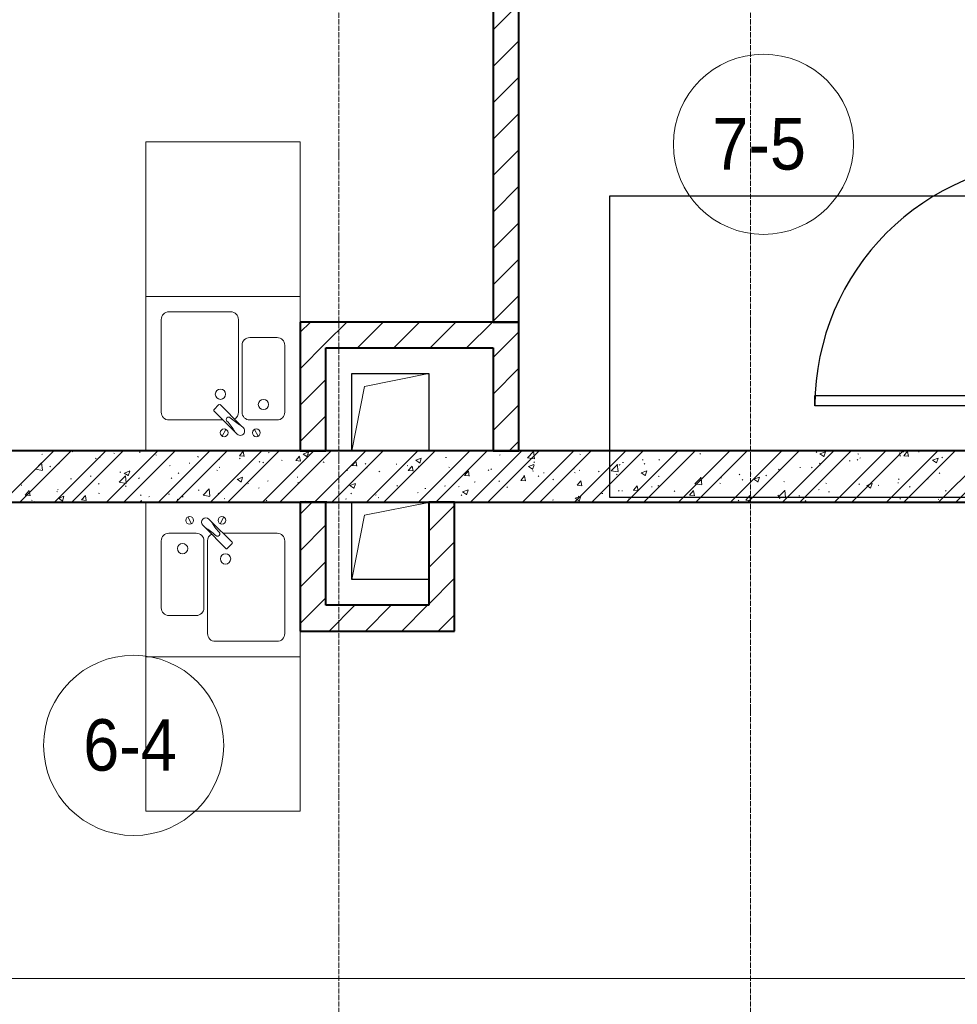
# Model space of a CAD drawing. Header units: millimetres. Extents: x -816133 to 919604, y 87941 to 147341.
# Tile 58 of 256: x -46492 to -42849, y 127374 to 131199. Entities that reach past the tile are written whole.
import ezdxf

# ---------------------------------------------------------------- set-up
doc = ezdxf.new("R2010")
doc.units = ezdxf.units.MM
doc.linetypes.add('Линия сетки', pattern=[25, 20, -2.5, 0, -2.5])
for name, color, linetype, lineweight in [('A-000-M_MASS', 7, 'Continuous', 18), ('A-010-A_ROOM', 7, 'Continuous', 20), ('A-200-M_WALL', 7, 'Continuous', 18), ('A-200-M_WALL_INT', 7, 'Continuous', 18), ('A-200-M_WALL_PAT', 7, 'Continuous', 40), ('A-325-M_DOOR_PANEL', 7, 'Continuous', 30), ('A-700-M_FFE', 7, 'Continuous', 18), ('M-520-M_DRAINAGE_FW', 7, 'Continuous', 18), ('Z-030-M_GRID', 7, 'Continuous', 9), ('СС-011-ПОЖ-СИГНАЛИЗАЦИЯ', 1, 'Continuous', 30)]:
    doc.layers.add(name, color=color, linetype=linetype, lineweight=lineweight)
doc.styles.add('Arial_2', font='arial.ttf', dxfattribs={"width": 0.9, "height": 400})

# ---------------------------------------------------------------- blocks, each defined once
blk = doc.blocks.new('10эт')
at = {"layer": 'A-000-M_MASS', "color": 9, "lineweight": 30}
for p, q in [((315101.7, 128401.1), (315101.7, 128701.1)), ((315101.7, 128701.1), (315401.7, 128701.1)), ((315401.7, 128701.1), (315401.7, 128401.1)), ((315101.7, 127901), (315101.7, 128201)), ((315401.7, 127901), (315101.7, 127901))]:
    blk.add_line(p, q, dxfattribs=at)
at = {"layer": 'A-000-M_MASS', "color": 9}
for p, q in [((315151.7, 128651.1), (315401.7, 128701.1)), ((315101.7, 128401.1), (315151.7, 128651.1)), ((315151.7, 128151), (315401.7, 128201)), ((315101.7, 127901), (315151.7, 128151))]:
    blk.add_line(p, q, dxfattribs=at)
at = {"layer": 'A-010-A_ROOM', "color": 9}
for centre in [(316701.6, 129591.9), (314254.5, 127256.9)]:
    blk.add_circle(centre, 350, dxfattribs=at)
at = {"layer": 'A-200-M_WALL', "color": 9}
for p, q in [((317851.7, 126351.9), (313051.7, 126351.9)), ((313051.7, 126351.9), (317851.7, 126351.9)), ((317851.7, 126351.1), (313051.7, 126351.1)), ((313051.7, 126351.1), (317851.7, 126351.1))]:
    blk.add_line(p, q, dxfattribs=at)
at = {"layer": 'A-200-M_WALL_INT', "color": 9, "lineweight": 40}
for p, q in [((315651.7, 131201.1), (315651.7, 128901.1)), ((315751.7, 128901.1), (315751.7, 131101.1)), ((314901.7, 128901.1), (314901.7, 128401.1)), ((315001.7, 128901.1), (314901.7, 128901.1)), ((315651.7, 128901.1), (315001.7, 128901.1)), ((315651.7, 128901.1), (315751.7, 128901.1)), ((315751.7, 128901.1), (315651.7, 128901.1)), ((315751.7, 128401.1), (315751.7, 128901.1)), ((315001.7, 128401.1), (315001.7, 128801.1)), ((315001.7, 128801.1), (315651.7, 128801.1)), ((315651.7, 128801.1), (315651.7, 128401.1)), ((317851.7, 128401.1), (313651.7, 128401.1)), ((314901.7, 128401.1), (315001.7, 128401.1)), ((315651.7, 128401.1), (315751.7, 128401.1)), ((313051.5, 128201.1), (317851.7, 128201.1)), ((315001.7, 128201.1), (314901.7, 128201.1)), ((314901.7, 128201.1), (314901.7, 127801.1)), ((315001.7, 127801.1), (315001.7, 128201.1)), ((315501.7, 128201.1), (315401.7, 128201.1)), ((315401.7, 128201.1), (315401.7, 127801.1)), ((315501.7, 127701.1), (315501.7, 128201.1)), ((314901.7, 127801.1), (314901.7, 127701.1)), ((315401.7, 127801.1), (315001.7, 127801.1)), ((314901.7, 127701.1), (315401.7, 127701.1)), ((315401.7, 127701.1), (315501.7, 127701.1))]:
    blk.add_line(p, q, dxfattribs=at)
at = {"layer": 'A-200-M_WALL_PAT', "color": 9, "linetype": 'Continuous', "lineweight": 9}
for p, q in [((315651.7, 130036), (315751.7, 130136)), ((315651.7, 129894.5), (315751.7, 129994.5)), ((315651.7, 129753.1), (315751.7, 129853.1)), ((315651.7, 129611.7), (315751.7, 129711.7)), ((315651.7, 129470.3), (315751.7, 129570.3)), ((315651.7, 129328.8), (315751.7, 129428.8)), ((315651.7, 129187.4), (315751.7, 129287.4)), ((315651.7, 129046), (315751.7, 129146)), ((315651.7, 128904.6), (315751.7, 129004.6)), ((314901.7, 128861.7), (314941.1, 128901.1)), ((315001.7, 128820.3), (315082.5, 128901.1)), ((315123.9, 128801.1), (315223.9, 128901.1)), ((315265.3, 128801.1), (315365.3, 128901.1)), ((315406.8, 128801.1), (315506.8, 128901.1)), ((315548.2, 128801.1), (315648.2, 128901.1)), ((315651.7, 128763.2), (315751.7, 128863.2)), ((314901.7, 128720.3), (315001.7, 128820.3)), ((315651.7, 128621.7), (315751.7, 128721.7)), ((314901.7, 128578.8), (315001.7, 128678.8)), ((315651.7, 128480.3), (315751.7, 128580.3)), ((314901.7, 128437.4), (315001.7, 128537.4)), ((315713.9, 128401.1), (315751.7, 128438.9)), ((313744.5, 128201.1), (313944.5, 128401.1)), ((313811.9, 128201.1), (314011.9, 128401.1)), ((313897.3, 128387.4), (313900.6, 128387.9)), ((313946.6, 128201.1), (314146.6, 128401.1)), ((314013.9, 128201.1), (314213.9, 128401.1)), ((314015, 128399.5), (314017.8, 128397.7)), ((314106.2, 128372), (314108.7, 128369.8)), ((314121.1, 128373.6), (314123.8, 128375.7)), ((314148.6, 128201.1), (314348.6, 128401.1)), ((314177.7, 128392.6), (314180.5, 128390.8)), ((314216, 128201.1), (314416, 128401.1)), ((314277.6, 128395.1), (314280.3, 128397.2)), ((314285.6, 128401.1), (314286.5, 128400.3)), ((314340.4, 128385.7), (314343.3, 128383.9)), ((314350.7, 128201.1), (314550.7, 128401.1)), ((314418, 128201.1), (314618, 128401.1)), ((314449.1, 128401.1), (314465.2, 128399.6)), ((314465.4, 128398.8), (314465, 128401.1)), ((314503.1, 128378.8), (314506, 128377)), ((314552.7, 128201.1), (314752.7, 128401.1)), ((314585.6, 128368.4), (314588.9, 128368.8)), ((314620.1, 128201.1), (314820.1, 128401.1)), ((314665.6, 128382.1), (314683.8, 128380.5)), ((314665.7, 128382.1), (314680.4, 128399.6)), ((314665.8, 128372), (314668.7, 128370.2)), ((314684, 128379.7), (314680.5, 128398.8)), ((314754.8, 128201.1), (314954.8, 128401.1)), ((314777.8, 128393.7), (314781.2, 128394.1)), ((314822.1, 128201.1), (315022.1, 128401.1)), ((314884.3, 128363), (314899, 128380.5)), ((314896.6, 128377), (314899.3, 128379)), ((314902.6, 128360.5), (314899.1, 128379.6)), ((314912.5, 128388.8), (314927.6, 128378.6)), ((314912.6, 128388.7), (314933.9, 128396.9)), ((314927.8, 128377.7), (314934, 128396.1)), ((314933.7, 128387.4), (314936.1, 128385.1)), ((314956.8, 128201.1), (315156.8, 128401.1)), ((315024.2, 128201.1), (315224.2, 128401.1)), ((315054.9, 128399.8), (315056.5, 128401.1)), ((315158.9, 128201.1), (315358.9, 128401.1)), ((315226.3, 128201.1), (315426.3, 128401.1)), ((315350.6, 128364.3), (315372, 128372.5)), ((315361, 128201.1), (315561, 128401.1)), ((315365.9, 128353.2), (315372.1, 128371.7)), ((315428.3, 128201.1), (315628.3, 128401.1)), ((315466.1, 128374.7), (315469.5, 128375.1)), ((315542.7, 128384.7), (315546, 128385.2)), ((315563, 128201.1), (315763, 128401.1)), ((315630.4, 128201.1), (315830.4, 128401.1)), ((315658.1, 128399.9), (315661.4, 128400.4)), ((315676.5, 128383.7), (315679.2, 128385.7)), ((315765.1, 128201.1), (315965.1, 128401.1)), ((315784.7, 128374.1), (315811.8, 128369.9)), ((315784.8, 128374), (315808.5, 128398.7)), ((315811.6, 128370.6), (315808.2, 128399.6)), ((315832.4, 128201.1), (316032.4, 128401.1)), ((315967.1, 128201.1), (316167.1, 128401.1)), ((315987.6, 128388.6), (315990.1, 128386.4)), ((316034.5, 128201.1), (316234.5, 128401.1)), ((316169.2, 128201.1), (316369.2, 128401.1)), ((316236.5, 128201.1), (316436.5, 128401.1)), ((316295.5, 128365.5), (316298.2, 128367.6)), ((316346.4, 128380.9), (316349.7, 128381.3)), ((316371.2, 128201.1), (316571.2, 128401.1)), ((316416.1, 128382.7), (316418.6, 128380.5)), ((316438.6, 128201.1), (316638.6, 128401.1)), ((316453.8, 128388.4), (316456.5, 128390.4)), ((316573.3, 128201.1), (316773.3, 128401.1)), ((316640.6, 128201.1), (316840.6, 128401.1)), ((316775.3, 128201.1), (316975.3, 128401.1)), ((316842.7, 128201.1), (317042.7, 128401.1)), ((316906, 128396.6), (316908.8, 128394.8)), ((316920.7, 128389.5), (316935.9, 128379.3)), ((316920.8, 128389.3), (316942.2, 128397.5)), ((316936.1, 128378.3), (316942.3, 128396.7)), ((316977.4, 128201.1), (317177.4, 128401.1)), ((317028.1, 128401), (317046.3, 128399.4)), ((317028.3, 128401), (317028.3, 128401.1)), ((317044.8, 128201.1), (317244.8, 128401.1)), ((317046.6, 128398.5), (317046.1, 128401.1)), ((317065.8, 128367.6), (317068.3, 128365.3)), ((317068.7, 128389.7), (317071.5, 128387.9)), ((317075.4, 128372.2), (317078, 128374.3)), ((317179.5, 128201.1), (317379.5, 128401.1)), ((317227, 128387.2), (317230.3, 128387.6)), ((317229.3, 128391.7), (317232, 128393.8)), ((317231.4, 128382.8), (317234.2, 128381)), ((317243.6, 128398.1), (317246.1, 128395.8)), ((317246.7, 128381.9), (317265, 128380.3)), ((317246.8, 128201.1), (317446.8, 128401.1)), ((317246.9, 128381.8), (317261.6, 128399.3)), ((317265.2, 128379.4), (317261.7, 128398.5)), ((317303.5, 128397.2), (317306.8, 128397.7)), ((317358.9, 128364.9), (317380.2, 128373.1)), ((317374.1, 128353.9), (317380.3, 128372.3)), ((317381.5, 128201.1), (317581.5, 128401.1)), ((317394.1, 128376), (317396.9, 128374.2)), ((317448.9, 128201.1), (317648.9, 128401.1)), ((313873.4, 128329.3), (313897.1, 128354.1)), ((313873.4, 128329.4), (313900.5, 128325.2)), ((313900.2, 128326), (313896.9, 128354.9)), ((313928.5, 128341.5), (313930.9, 128339.3)), ((313962.8, 128350.8), (313965.5, 128352.8)), ((314393.6, 128343.1), (314396.9, 128343.6)), ((314470.1, 128353.2), (314473.4, 128353.6)), ((314586.2, 128336), (314588.8, 128338.1)), ((314742.7, 128357.5), (314745.3, 128359.5)), ((314755.9, 128356.9), (314758.4, 128354.6)), ((314828.5, 128365.1), (314831.4, 128363.3)), ((314884.2, 128363), (314902.4, 128361.4)), ((314991.3, 128358.2), (314994.1, 128356.4)), ((315102.8, 128343.9), (315121, 128342.3)), ((315103, 128343.8), (315117.7, 128361.3)), ((315121.3, 128341.4), (315117.7, 128360.5)), ((315154, 128351.3), (315156.8, 128349.5)), ((315158.4, 128334.1), (315161.7, 128334.6)), ((315273.9, 128349.3), (315277.2, 128349.8)), ((315316.7, 128344.5), (315319.5, 128342.7)), ((315321.6, 128324.7), (315336.3, 128342.2)), ((315339.9, 128322.3), (315336.4, 128341.4)), ((315350.5, 128364.4), (315365.7, 128354.2)), ((315361.7, 128339.3), (315364.3, 128341.4)), ((315479.4, 128337.6), (315482.2, 128335.8)), ((315520, 128362.2), (315522.7, 128364.2)), ((315642.1, 128330.7), (315644.9, 128328.9)), ((315788.5, 128340), (315803.7, 128329.8)), ((315788.7, 128339.9), (315810, 128348.1)), ((315803.9, 128328.8), (315810.1, 128347.2)), ((315809.8, 128358.1), (315812.3, 128355.8)), ((315962.1, 128330.3), (315965.5, 128330.7)), ((316110.1, 128323.5), (316133.8, 128348.3)), ((316136.9, 128320.2), (316133.5, 128349.1)), ((316141.5, 128346), (316144.2, 128348.1)), ((316154.4, 128355.6), (316157.7, 128356.1)), ((316230.9, 128365.7), (316234.3, 128366.1)), ((316238.4, 128352.2), (316240.9, 128349.9)), ((316760.6, 128327.9), (316763.2, 128329.9)), ((316842.7, 128336.6), (316846, 128337)), ((316888.1, 128337.1), (316890.5, 128334.8)), ((316918.9, 128350.8), (316921.5, 128352.8)), ((316919.2, 128346.6), (316922.6, 128347.1)), ((317034.7, 128361.8), (317038, 128362.3)), ((317358.8, 128365.1), (317373.9, 128354.9)), ((314009.4, 128292.5), (314012.7, 128293)), ((314085.9, 128302.6), (314089.2, 128303)), ((314198.7, 128278.9), (314222.4, 128303.6)), ((314201.3, 128317.8), (314204.6, 128318.2)), ((314218.3, 128314.9), (314233.5, 128304.7)), ((314218.4, 128314.8), (314239.8, 128323)), ((314225.5, 128275.5), (314222.2, 128304.5)), ((314233.7, 128303.8), (314239.9, 128322.2)), ((314273.9, 128293.6), (314276.6, 128295.7)), ((314400.4, 128295.9), (314402.9, 128293.6)), ((314427.9, 128313.2), (314430.5, 128315.2)), ((314578.2, 128326.4), (314580.6, 128324.1)), ((314656.4, 128290.5), (314671.5, 128280.3)), ((314656.5, 128290.4), (314677.8, 128298.6)), ((314671.7, 128279.3), (314677.9, 128297.8)), ((314889.6, 128298.8), (314892.9, 128299.2)), ((315051.2, 128298.4), (315053.9, 128300.4)), ((315081.9, 128324.1), (315085.2, 128324.5)), ((315207.7, 128319.8), (315210.4, 128321.9)), ((315321.4, 128324.7), (315339.7, 128323.1)), ((315454.3, 128297.1), (315456.8, 128294.8)), ((315540.1, 128305.6), (315558.3, 128304)), ((315540.2, 128305.6), (315554.9, 128323.1)), ((315558.5, 128303.1), (315555, 128322.2)), ((315632.1, 128327.6), (315634.6, 128325.3)), ((315758.8, 128286.5), (315773.5, 128304)), ((315770.2, 128305), (315773.5, 128305.5)), ((315777.1, 128284), (315773.6, 128303.1)), ((315804.8, 128323.8), (315807.6, 128322)), ((315826.7, 128301.7), (315829.4, 128303.7)), ((315846.7, 128315.1), (315850, 128315.5)), ((315882.9, 128291.2), (315885.4, 128288.9)), ((315967.5, 128317), (315970.3, 128315.2)), ((315985.1, 128324.6), (315987.7, 128326.6)), ((316060.6, 128321.7), (316063.1, 128319.4)), ((316110, 128323.6), (316137.1, 128319.4)), ((316130.2, 128310.1), (316133, 128308.3)), ((316226.6, 128315.6), (316241.7, 128305.4)), ((316226.7, 128315.5), (316248, 128323.6)), ((316241.9, 128304.4), (316248.1, 128322.8)), ((316292.9, 128303.2), (316295.8, 128301.4)), ((316435.4, 128273.1), (316459.1, 128297.8)), ((316455.6, 128296.3), (316458.5, 128294.5)), ((316462.2, 128269.7), (316458.8, 128298.7)), ((316535, 128296.1), (316538.3, 128296.5)), ((316606.6, 128308.4), (316609.3, 128310.4)), ((316650.4, 128311.3), (316653.8, 128311.7)), ((316664.6, 128291.2), (316679.8, 128281)), ((316664.7, 128291), (316686.1, 128299.2)), ((316680, 128280), (316686.2, 128298.4)), ((316710.3, 128306.6), (316712.8, 128304.3)), ((317225.6, 128290.3), (317228.3, 128292.3)), ((317338.7, 128292.2), (317342.1, 128292.6)), ((317383.9, 128313.1), (317386.6, 128315.2)), ((313817.1, 128267.2), (313820.4, 128267.7)), ((314117.4, 128272.2), (314120.1, 128274.2)), ((314198.7, 128279), (314225.8, 128274.8)), ((314222.7, 128265.4), (314225.1, 128263.1)), ((314524, 128228.4), (314547.7, 128253.2)), ((314550.8, 128225.1), (314547.4, 128254)), ((314697.7, 128273.5), (314701, 128273.9)), ((314739, 128256), (314741.6, 128258)), ((314774.2, 128283.6), (314777.5, 128284)), ((314892.9, 128275.5), (314895.6, 128277.6)), ((315094.4, 128266.1), (315109.6, 128255.9)), ((315094.5, 128266), (315115.9, 128274.2)), ((315109.8, 128254.9), (315116, 128273.4)), ((315276.6, 128266.6), (315279.1, 128264.3)), ((315385.9, 128254.4), (315389.3, 128254.9)), ((315462.5, 128264.5), (315465.8, 128265)), ((315516.3, 128260.7), (315518.9, 128262.8)), ((315577.9, 128279.7), (315581.2, 128280.2)), ((315672.8, 128282.2), (315675.4, 128284.2)), ((315705.1, 128260.7), (315707.6, 128258.4)), ((315758.7, 128286.5), (315776.9, 128284.9)), ((315977.3, 128267.4), (315995.5, 128265.8)), ((315977.5, 128267.3), (315992.1, 128284.8)), ((315995.7, 128264.9), (315992.2, 128284)), ((316196.1, 128248.2), (316210.8, 128265.7)), ((316214.4, 128245.8), (316210.8, 128264.9)), ((316266.2, 128260.7), (316269.5, 128261.1)), ((316291.8, 128264.1), (316294.5, 128266.1)), ((316435.3, 128273.2), (316462.4, 128269)), ((316450.1, 128286.9), (316452.8, 128289)), ((316458.5, 128286), (316461.8, 128286.4)), ((316532.6, 128276), (316535, 128273.8)), ((316618.3, 128289.5), (316621.2, 128287.7)), ((316781.1, 128282.6), (316783.9, 128280.8)), ((316943.8, 128275.7), (316946.6, 128273.9)), ((317071.7, 128270.7), (317074.3, 128272.8)), ((317102.7, 128266.8), (317117.8, 128256.6)), ((317102.8, 128266.6), (317124.1, 128274.8)), ((317106.5, 128268.8), (317109.3, 128267)), ((317118, 128255.6), (317124.2, 128274)), ((317146.8, 128266.9), (317150.1, 128267.4)), ((317223.3, 128277), (317226.6, 128277.4)), ((317269.2, 128262), (317272, 128260.2)), ((317431.9, 128255.1), (317434.7, 128253.3)), ((313833.4, 128229.4), (313851.6, 128227.8)), ((313833.5, 128229.3), (313848.2, 128246.8)), ((313851.8, 128226.9), (313848.3, 128246)), ((313955.7, 128243.7), (313958.5, 128241.9)), ((313959.1, 128249.3), (313961.8, 128251.4)), ((313962.2, 128216.6), (313977.4, 128206.4)), ((313962.3, 128216.5), (313983.7, 128224.7)), ((313977.6, 128205.5), (313983.8, 128223.9)), ((314044.9, 128234.8), (314047.4, 128232.6)), ((314052.2, 128210.2), (314066.8, 128227.7)), ((314070.4, 128207.8), (314066.9, 128226.9)), ((314118.4, 128236.8), (314121.2, 128235)), ((314281.1, 128230), (314283.9, 128228.2)), ((314313.4, 128222.9), (314316.7, 128223.3)), ((314389.9, 128233), (314393.3, 128233.4)), ((314443.8, 128223.1), (314446.6, 128221.3)), ((314505.4, 128248.2), (314508.7, 128248.6)), ((314524, 128228.5), (314551.1, 128224.3)), ((314582.5, 128234.5), (314585.1, 128236.6)), ((314606.5, 128216.2), (314609.3, 128214.4)), ((315078.2, 128213.9), (315081.6, 128214.4)), ((315098.8, 128236.1), (315101.3, 128233.8)), ((315193.7, 128229.1), (315197, 128229.6)), ((315204, 128218.4), (315206.7, 128220.4)), ((315358, 128237.9), (315360.6, 128239.9)), ((315527.4, 128230.2), (315529.8, 128227.9)), ((315532.4, 128241.7), (315547.6, 128231.5)), ((315532.6, 128241.6), (315553.9, 128249.7)), ((315547.8, 128230.5), (315554, 128248.9)), ((315970.5, 128217.3), (315985.6, 128207.1)), ((315970.6, 128217.1), (315991.9, 128225.3)), ((315981.3, 128223.1), (315984, 128225.1)), ((315985.8, 128206.1), (315992, 128224.5)), ((316074.2, 128235.4), (316077.6, 128235.8)), ((316137.8, 128244.6), (316140.5, 128246.6)), ((316150.8, 128245.5), (316154.1, 128245.9)), ((316177.1, 128215), (316179.5, 128212.8)), ((316195.9, 128248.2), (316214.1, 128246.6)), ((316354.8, 128245.5), (316357.3, 128243.3)), ((316414.5, 128229.1), (316432.8, 128227.5)), ((316414.7, 128229.1), (316429.4, 128246.6)), ((316433, 128226.6), (316429.5, 128245.7)), ((316633.3, 128210), (316648, 128227.5)), ((316651.6, 128207.5), (316648.1, 128226.6)), ((316756.9, 128226.4), (316759.5, 128228.5)), ((316760.6, 128222.6), (316784.4, 128247.4)), ((316760.6, 128222.7), (316787.7, 128218.5)), ((316762.5, 128216.4), (316765.9, 128216.8)), ((316787.5, 128219.3), (316784.1, 128248.2)), ((316839.1, 128226.4), (316842.4, 128226.9)), ((316915.2, 128249.3), (316917.8, 128251.3)), ((316954.5, 128241.6), (316957.8, 128242.1)), ((317231, 128216.2), (317233.5, 128214)), ((317408.7, 128246.8), (317411.2, 128244.5)), ((313857.2, 128209.7), (313860, 128207.9)), ((313867.1, 128204.3), (313869.6, 128202.1)), ((314019.9, 128202.8), (314022.6, 128201.1)), ((314052, 128210.2), (314070.2, 128208.6)), ((314279.1, 128201.1), (314285.5, 128208.6)), ((314286.8, 128201.1), (314285.5, 128207.8)), ((314424.2, 128211.7), (314426.8, 128213.7)), ((314769.2, 128209.3), (314772, 128207.5)), ((314871.4, 128201.1), (314873, 128202.7)), ((314873, 128201.1), (314872.7, 128203.6)), ((314901.7, 128154.6), (314948.2, 128201.1)), ((314921.1, 128205.6), (314923.5, 128203.3)), ((314931.9, 128202.5), (314934.1, 128201.1)), ((315001.7, 128203.9), (315005, 128204.3)), ((315401.7, 128088.9), (315501.7, 128188.9)), ((315824.1, 128201.1), (315825.7, 128202.3)), ((315882, 128210.1), (315885.3, 128210.5)), ((316602.9, 128206.9), (316605.6, 128209)), ((316633.2, 128210), (316651.4, 128208.4)), ((316860.5, 128201.1), (316866.6, 128208.3)), ((316867.9, 128201.1), (316866.7, 128207.5)), ((317380.2, 128211.6), (317382.9, 128213.7)), ((314901.7, 128013.2), (315001.7, 128113.2)), ((315401.7, 127947.5), (315501.7, 128047.5)), ((314901.7, 127871.7), (315001.7, 127971.7)), ((315401.7, 127806.1), (315501.7, 127906.1)), ((314901.7, 127730.3), (314972.4, 127801.1)), ((314972.4, 127801.1), (315001.7, 127830.3)), ((315013.9, 127701.1), (315113.9, 127801.1)), ((315155.3, 127701.1), (315255.3, 127801.1)), ((315296.7, 127701.1), (315396.7, 127801.1)), ((315438.1, 127701.1), (315501.7, 127764.6))]:
    blk.add_line(p, q, dxfattribs=at)
at = {"layer": 'A-325-M_DOOR_PANEL', "color": 9}
for p, q in [((316901.7, 128616.1), (317851.7, 128616.1)), ((316901.7, 128576.1), (316901.7, 128616.1)), ((317851.7, 128576.1), (316901.7, 128576.1))]:
    blk.add_line(p, q, dxfattribs=at)
blk.add_arc((317851.7, 128576.1), 950, 90, 180, dxfattribs=at)
at = {"layer": 'A-700-M_FFE', "color": 9, "lineweight": 9}
for p, q in [((314301.7, 129601.1), (314301.7, 129001.1)), ((314901.7, 129601.1), (314301.7, 129601.1)), ((314901.7, 129001.1), (314901.7, 129601.1)), ((314301.7, 129001.1), (314901.7, 129001.1)), ((314901.7, 127601.1), (314301.7, 127601.1)), ((314301.7, 127601.1), (314301.7, 127001.1)), ((314901.7, 127001.1), (314901.7, 127601.1)), ((314301.7, 127001.1), (314901.7, 127001.1))]:
    blk.add_line(p, q, dxfattribs=at)
at = {"layer": 'M-520-M_DRAINAGE_FW', "color": 9}
for p, q in [((314901.7, 129001.1), (314301.7, 129001.1)), ((314301.7, 129001.1), (314301.7, 128401.1)), ((314901.7, 128901.1), (314901.7, 129001.1)), ((314901.7, 128901.1), (314901.7, 129001.1)), ((314631.7, 128941.1), (314391.7, 128941.1)), ((314361.7, 128911.1), (314361.7, 128551.1)), ((314661.7, 128551.1), (314661.7, 128911.1)), ((314811.7, 128841.1), (314705.7, 128841.1)), ((314675.7, 128811.1), (314675.7, 128551.1)), ((314841.7, 128551.1), (314841.7, 128811.1)), ((314586.1, 128580.5), (314566.3, 128560.7)), ((314671.5, 128499.2), (314590.3, 128580.5)), ((314391.7, 128521.1), (314601.6, 128521.1)), ((314566.3, 128556.4), (314647.5, 128475.2)), ((314705.7, 128521.1), (314811.7, 128521.1)), ((314599, 128457.8), (314613.1, 128484.3)), ((314680.7, 128490), (314671.5, 128499.2)), ((314738.4, 128457.8), (314724.4, 128484.3)), ((314647.5, 128475.2), (314656.7, 128466)), ((314301.7, 128201.1), (314301.7, 127601.1)), ((314301.7, 128201.1), (314301.7, 127601.1)), ((314465, 128144.3), (314479.1, 128117.8)), ((314604.4, 128144.3), (314590.4, 128117.8)), ((314522.7, 128112.1), (314531.9, 128102.9)), ((314531.9, 128102.9), (314613.1, 128021.6)), ((314556, 128126.9), (314546.7, 128136.1)), ((314637.2, 128045.7), (314556, 128126.9)), ((314497.7, 128081.1), (314391.7, 128081.1)), ((314811.7, 128081.1), (314601.8, 128081.1)), ((314361.7, 128051.1), (314361.7, 127791.1)), ((314527.7, 127791.1), (314527.7, 128051.1)), ((314541.7, 128051.1), (314541.7, 127691.1)), ((314617.4, 128021.6), (314637.2, 128041.4)), ((314841.7, 127691.1), (314841.7, 128051.1)), ((314391.7, 127761.1), (314497.7, 127761.1)), ((314901.7, 127601.1), (314901.7, 127701.1)), ((314571.7, 127661.1), (314811.7, 127661.1)), ((314301.7, 127601.1), (314901.7, 127601.1))]:
    blk.add_line(p, q, dxfattribs=at)
for centre, radius, start, end in [((314391.7, 128911.1), 30, 90, 180), ((314631.7, 128911.1), 30, 0, 90), ((314705.7, 128811.1), 30, 90, 180), ((314811.7, 128811.1), 30, 0, 90), ((314591.7, 128621.1), 20, 0, 180), ((314591.7, 128621.1), 20, 180, 0), ((314758.7, 128581.1), 20, 0, 180), ((314568.4, 128558.5), 3, 135, 225), ((314568.4, 128558.5), 3, 135, 225), ((314588.2, 128578.3), 3, 45, 135), ((314588.2, 128578.3), 3, 45, 135), ((314758.7, 128581.1), 20, 180, 0), ((314391.7, 128551.1), 30, 180, 270), ((314623.4, 128523.3), 9.19, 45, 225), ((314773.2, 128681.3), 208.5, 226.5946, 240.8177), ((314631.7, 128551.1), 30, 298.5511, 0), ((314705.7, 128551.1), 30, 180, 270), ((314811.7, 128551.1), 30, 270, 0), ((314606.1, 128471.1), 15, 0, 180), ((314465.4, 128373.5), 208.5, 29.1823, 43.4054), ((314668.7, 128478), 17, 225, 45), ((314731.4, 128471.1), 15, 0, 180), ((314606.1, 128471.1), 15, 180, 0), ((314731.4, 128471.1), 15, 180, 0), ((314472.1, 128131.1), 15, 0, 180), ((314534.7, 128124.1), 17, 45, 225), ((314597.4, 128131.1), 15, 0, 180), ((314472.1, 128131.1), 15, 180, 0), ((314430.3, 127920.8), 208.5, 46.5946, 60.8177), ((314738, 128228.6), 208.5, 209.1823, 223.4054), ((314597.4, 128131.1), 15, 180, 0), ((314391.7, 128051.1), 30, 90, 180), ((314497.7, 128051.1), 30, 0, 90), ((314571.7, 128051.1), 30, 118.5511, 180), ((314580, 128078.8), 9.19, 225, 45), ((314811.7, 128051.1), 30, 0, 90), ((314444.7, 128021.1), 20, 0, 180), ((314635.1, 128043.6), 3, 315, 45), ((314635.1, 128043.6), 3, 315, 45), ((314444.7, 128021.1), 20, 180, 0), ((314611.7, 127981.1), 20, 0, 180), ((314615.3, 128023.8), 3, 225, 315), ((314615.3, 128023.8), 3, 225, 315), ((314611.7, 127981.1), 20, 180, 0), ((314391.7, 127791.1), 30, 180, 270), ((314497.7, 127791.1), 30, 270, 0), ((314571.7, 127691.1), 30, 180, 270), ((314811.7, 127691.1), 30, 270, 0)]:
    blk.add_arc(centre, radius, start, end, dxfattribs=at)
at = {"layer": 'Z-030-M_GRID', "color": 9, "linetype": 'Линия сетки'}
for p, q in [((315051.7, 116076.8), (315051.7, 137026.1)), ((316651.7, 116076.8), (316651.7, 137026.1))]:
    blk.add_line(p, q, dxfattribs=at)
at = {"layer": 'A-010-A_ROOM', "color": 9, "lineweight": 30, "style": 'Arial_2', "width": 0.9}
for s, p in [('7-5', (316503.2, 129493.7)), ('6-4', (314058.6, 127158.6))]:
    blk.add_text(s, height=200, dxfattribs=at).set_placement(p)

msp = doc.modelspace()

# ---------------------------------------------------------------- linework, layer by layer
at = {"layer": 'СС-011-ПОЖ-СИГНАЛИЗАЦИЯ'}
msp.add_lwpolyline([(-21816.7, 129342.9), (-30990.3, 129342.9), (-30990.3, 128783.9), (-31552.9, 128783.9), (-31552.9, 129342.9), (-40222.6, 129342.9), (-40222.6, 128785.7), (-40768.1, 128785.7), (-40768.1, 129342.9), (-44198.4, 129342.9), (-44198.4, 130514.6), (-40459.4, 130514.6), (-40459.4, 129969.3), (-39958.2, 129969.3), (-39958.2, 130514.6), (-31877.7, 130514.6), (-31877.7, 129946.3), (-31366.8, 129946.3), (-31366.8, 130514.6), (-25403.8, 130514.6)], dxfattribs=at)

# ---------------------------------------------------------------- block references
at = {"layer": 'СС-011-ПОЖ-СИГНАЛИЗАЦИЯ', "color": 9, "lineweight": 30}
msp.add_blockref('10эт', (-360303.7, 1122.9), dxfattribs=at)

doc.saveas('drawing.dxf')
